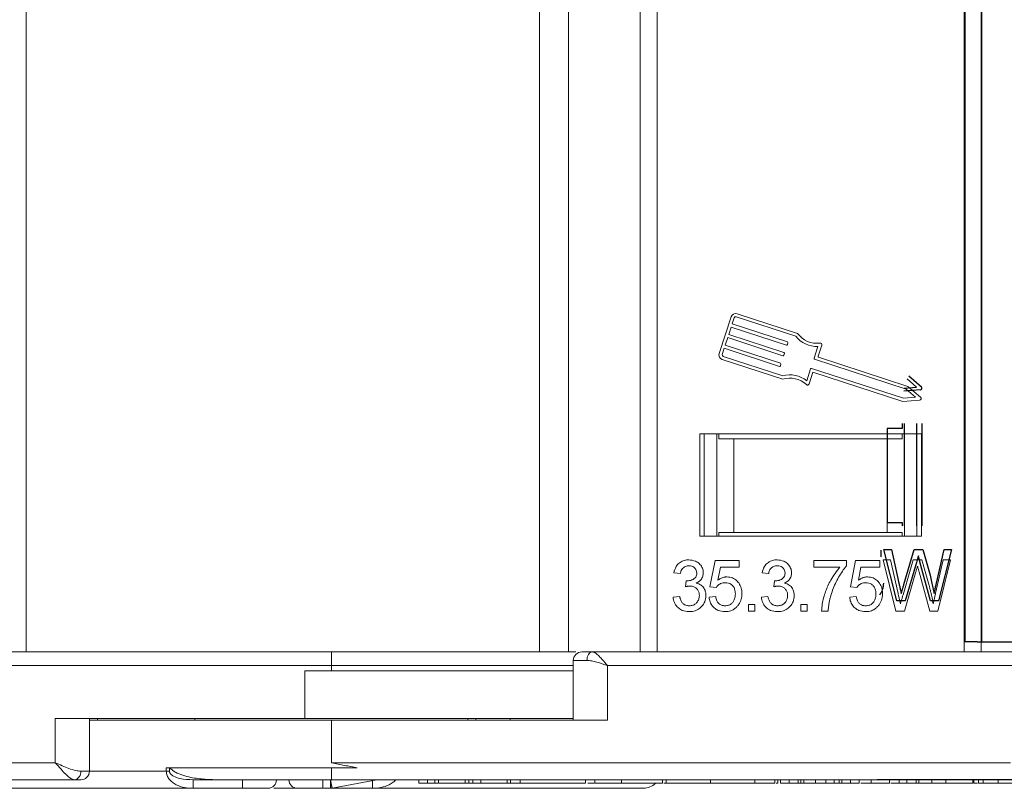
# Model space of a CAD drawing. Header units: millimetres. Extents: x 8853 to 11418, y 45 to 1005.
# Tile 171 of 256: x 10759 to 10817, y 263 to 308. Entities that reach past the tile are written whole.
import ezdxf

# ---------------------------------------------------------------- set-up
doc = ezdxf.new("R2010")
doc.units = ezdxf.units.MM

msp = doc.modelspace()

# ---------------------------------------------------------------- linework, layer by layer
at = {"color": 7, "linetype": 'Continuous', "lineweight": 15}
for p, q in [((10789.758, 346.171), (10789.758, 271.171)), ((10791.458, 271.171), (10791.458, 346.171)), ((10759.66, 344.529), (10759.66, 271.171)), ((10795.66, 344.529), (10795.66, 271.171)), ((10815.66, 344.529), (10815.66, 271.171)), ((10796.66, 343.61), (10796.66, 271.171)), ((10814.66, 271.171), (10814.66, 343.61)), ((10804.901, 289.849), (10801.359, 291.005)), ((10801.003, 290.824), (10800.304, 288.68)), ((10801.182, 290.766), (10801.065, 290.408)), ((10801.065, 290.408), (10804.303, 289.352)), ((10804.787, 289.688), (10801.3, 290.826)), ((10801.007, 290.23), (10800.861, 289.783)), ((10804.245, 289.173), (10801.007, 290.23)), ((10800.803, 289.605), (10800.657, 289.158)), ((10804.041, 288.548), (10800.803, 289.605)), ((10800.861, 289.783), (10804.099, 288.727)), ((10804.333, 289.293), (10804.304, 289.204)), ((10800.599, 288.979), (10800.482, 288.622)), ((10803.837, 287.923), (10800.599, 288.979)), ((10800.657, 289.158), (10803.895, 288.102)), ((10804.129, 288.668), (10804.1, 288.578)), ((10805.864, 288.398), (10806.089, 289.089)), ((10806.1, 288.519), (10806.311, 289.165)), ((10800.484, 288.325), (10804.027, 287.169)), ((10800.542, 288.504), (10804.029, 287.366)), ((10811.275, 286.583), (10805.894, 288.339)), ((10811.37, 286.75), (10806.131, 288.459)), ((10803.925, 288.042), (10803.896, 287.953)), ((10805.434, 287.082), (10805.66, 287.773)), ((10805.569, 286.89), (10805.794, 287.581)), ((10805.719, 287.803), (10811.1, 286.047)), ((10805.794, 287.581), (10811.078, 285.857)), ((10811.818, 286.109), (10811.275, 286.583)), ((10811.37, 286.75), (10812.108, 286.106)), ((10811.078, 285.857), (10812.055, 285.941)), ((10811.1, 286.047), (10811.818, 286.109)), ((10799.16, 283.971), (10812.16, 283.971)), ((10799.16, 277.971), (10799.16, 283.971)), ((10799.426, 283.971), (10799.426, 277.971)), ((10800.16, 283.971), (10800.16, 277.971)), ((10800.282, 283.671), (10800.282, 283.971)), ((10801.16, 283.671), (10800.282, 283.671)), ((10801.16, 278.171), (10801.16, 283.671)), ((10801.16, 283.671), (10810.16, 283.671)), ((10810.16, 283.671), (10810.16, 278.171)), ((10811.037, 283.671), (10810.16, 283.671)), ((10811.037, 283.971), (10811.037, 283.671)), ((10811.16, 277.971), (10811.16, 283.971)), ((10811.893, 277.971), (10811.893, 283.971)), ((10812.16, 283.971), (10812.16, 277.971)), ((10812.16, 277.971), (10799.16, 277.971)), ((10800.282, 277.971), (10800.282, 278.171)), ((10800.282, 278.171), (10801.16, 278.171)), ((10801.16, 278.171), (10810.16, 278.171)), ((10810.16, 278.171), (10811.037, 278.171)), ((10811.037, 278.171), (10811.037, 277.971)), ((10810.665, 273.571), (10809.91, 276.571)), ((10809.91, 276.571), (10810.346, 276.571)), ((10810.346, 276.571), (10810.792, 274.598)), ((10811.083, 274.524), (10811.676, 276.571)), ((10811.676, 276.571), (10812.185, 276.571)), ((10812.185, 276.571), (10812.613, 275.068)), ((10812.991, 274.61), (10813.434, 276.571)), ((10813.871, 276.571), (10813.115, 273.571)), ((10813.434, 276.571), (10813.871, 276.571)), ((10799.75, 274.994), (10800.058, 276.533)), ((10800.058, 276.533), (10801.481, 276.533)), ((10800.372, 276.148), (10800.22, 275.371)), ((10801.481, 276.148), (10800.372, 276.148)), ((10801.481, 276.533), (10801.481, 276.148)), ((10805.844, 276.148), (10805.844, 276.533)), ((10805.844, 276.533), (10807.767, 276.533)), ((10807.382, 276.148), (10805.844, 276.148)), ((10807.767, 276.533), (10807.767, 276.222)), ((10807.992, 274.994), (10808.3, 276.533)), ((10808.3, 276.533), (10809.723, 276.533)), ((10808.614, 276.148), (10808.461, 275.371)), ((10809.723, 276.148), (10808.614, 276.148)), ((10809.723, 276.533), (10809.723, 276.148)), ((10798.025, 275.764), (10797.64, 275.802)), ((10802.816, 275.802), (10803.201, 275.764)), ((10811.815, 275.816), (10811.166, 273.571)), ((10812.65, 273.571), (10812.023, 275.864)), ((10798.329, 274.994), (10798.369, 275.34)), ((10800.135, 274.956), (10799.75, 274.994)), ((10803.505, 274.994), (10803.545, 275.34)), ((10808.377, 274.956), (10807.992, 274.994)), ((10797.602, 274.379), (10797.986, 274.417)), ((10799.712, 274.379), (10800.096, 274.417)), ((10802.778, 274.379), (10803.162, 274.417)), ((10807.954, 274.379), (10808.338, 274.417)), ((10802.014, 273.956), (10802.399, 273.956)), ((10802.014, 273.571), (10802.014, 273.956)), ((10802.399, 273.956), (10802.399, 273.571)), ((10805.08, 273.571), (10805.08, 273.956)), ((10805.08, 273.956), (10805.465, 273.956)), ((10805.465, 273.956), (10805.465, 273.571)), ((10802.399, 273.571), (10802.014, 273.571)), ((10805.465, 273.571), (10805.08, 273.571)), ((10806.69, 273.571), (10806.305, 273.571)), ((10811.166, 273.571), (10810.665, 273.571)), ((10813.115, 273.571), (10812.65, 273.571)), ((10758.66, 271.171), (10759.374, 271.171)), ((10759.374, 271.171), (10777.562, 271.171)), ((10777.562, 270.371), (10777.562, 271.171)), ((10792.847, 271.171), (10795.945, 271.171)), ((10795.945, 271.171), (10796.66, 271.171)), ((10814.66, 271.171), (10796.66, 271.171)), ((10814.66, 271.171), (10815.374, 271.171)), ((10815.374, 271.171), (10833.562, 271.171)), ((10737.747, 270.371), (10777.562, 270.371)), ((10777.562, 270.371), (10777.562, 270.071)), ((10777.562, 270.371), (10791.747, 270.371)), ((10791.747, 270.671), (10791.747, 267.171)), ((10792.547, 270.671), (10791.747, 270.671)), ((10793.747, 270.371), (10833.562, 270.371)), ((10793.747, 267.171), (10793.747, 270.371)), ((10776, 270.071), (10776, 267.271)), ((10791.747, 270.071), (10776, 270.071)), ((10761.376, 267.271), (10761.376, 264.671)), ((10776, 267.271), (10761.376, 267.271)), ((10763.376, 264.171), (10763.376, 267.271)), ((10777.562, 267.171), (10763.376, 267.171)), ((10763.855, 267.271), (10763.855, 267.171)), ((10769.562, 267.271), (10769.562, 267.171)), ((10776, 267.271), (10791.747, 267.271)), ((10777.562, 264.671), (10777.562, 267.171)), ((10777.562, 267.171), (10793.747, 267.171)), ((10785.562, 267.171), (10785.562, 267.271)), ((10786.041, 267.271), (10786.041, 267.171)), ((10788.041, 267.171), (10788.041, 267.271)), ((10761.376, 264.671), (10721.562, 264.671)), ((10817.376, 264.671), (10777.562, 264.671)), ((10762.867, 264.171), (10763.376, 264.171)), ((10763.376, 264.171), (10767.879, 264.171)), ((10767.879, 264.371), (10779.079, 264.371)), ((10767.879, 264.171), (10767.879, 264.371)), ((10768.073, 264.171), (10767.879, 264.171)), ((10768.073, 264.171), (10768.073, 264.371)), ((10777.562, 263.671), (10777.562, 264.371)), ((10721.562, 263.671), (10762.495, 263.671)), ((10769.45, 263.671), (10769.45, 263.171)), ((10771.008, 263.671), (10769.45, 263.671)), ((10772.345, 263.671), (10772.345, 263.171)), ((10777.072, 263.171), (10777.072, 263.671)), ((10777.562, 263.671), (10818.495, 263.671)), ((10777.608, 263.18), (10780.229, 263.671)), ((10779.967, 263.671), (10779.967, 263.171)), ((10782.697, 263.671), (10782.697, 263.471)), ((10782.697, 263.471), (10783.19, 263.471)), ((10783.19, 263.671), (10783.19, 263.471)), ((10783.638, 263.671), (10783.638, 263.471)), ((10783.638, 263.471), (10783.811, 263.471)), ((10783.852, 263.671), (10783.852, 263.471)), ((10785.41, 263.471), (10783.852, 263.471)), ((10785.41, 263.671), (10785.41, 263.471)), ((10785.631, 263.671), (10785.631, 263.471)), ((10785.862, 263.671), (10785.862, 263.471)), ((10786.16, 263.471), (10786.245, 263.471)), ((10786.319, 263.671), (10786.319, 263.471)), ((10786.319, 263.471), (10787.878, 263.471)), ((10787.878, 263.671), (10787.878, 263.471)), ((10787.878, 263.471), (10788.071, 263.471)), ((10788.071, 263.671), (10788.071, 263.471)), ((10788.071, 263.471), (10788.627, 263.471)), ((10788.627, 263.671), (10788.627, 263.471)), ((10788.627, 263.471), (10792.458, 263.471)), ((10792.458, 263.671), (10792.458, 263.471)), ((10793.012, 263.671), (10793.012, 263.471)), ((10793.012, 263.471), (10794.57, 263.471)), ((10794.57, 263.671), (10794.57, 263.471)), ((10794.57, 263.471), (10796.973, 263.471)), ((10796.973, 263.671), (10796.973, 263.471)), ((10797.186, 263.671), (10797.186, 263.471)), ((10797.202, 263.671), (10797.202, 263.471)), ((10799.792, 263.671), (10799.792, 263.471)), ((10801.904, 263.471), (10803.564, 263.471)), ((10802.397, 263.671), (10802.397, 263.471)), ((10803.564, 263.671), (10803.564, 263.471)), ((10803.744, 263.671), (10803.744, 263.471)), ((10803.895, 263.671), (10803.895, 263.471)), ((10803.895, 263.471), (10804.405, 263.471)), ((10804.405, 263.671), (10804.405, 263.471)), ((10804.405, 263.471), (10804.925, 263.471)), ((10804.925, 263.671), (10804.925, 263.471)), ((10805.084, 263.671), (10805.084, 263.471)), ((10805.265, 263.671), (10805.265, 263.471)), ((10805.265, 263.471), (10805.956, 263.471)), ((10805.956, 263.671), (10805.956, 263.471)), ((10805.956, 263.471), (10806.55, 263.471)), ((10806.55, 263.671), (10806.55, 263.471)), ((10806.55, 263.471), (10807.05, 263.471)), ((10807.05, 263.671), (10807.05, 263.471)), ((10807.05, 263.471), (10807.139, 263.471)), ((10807.328, 263.671), (10807.328, 263.471)), ((10807.454, 263.471), (10807.491, 263.471)), ((10807.491, 263.671), (10807.491, 263.471)), ((10807.491, 263.471), (10808.007, 263.471)), ((10808.007, 263.671), (10808.007, 263.471)), ((10808.007, 263.471), (10808.517, 263.471)), ((10808.517, 263.671), (10808.517, 263.471)), ((10809.206, 263.471), (10809.206, 263.671)), ((10810.295, 263.671), (10810.295, 263.471)), ((10810.368, 263.471), (10810.851, 263.471)), ((10810.851, 263.471), (10810.851, 263.671)), ((10810.851, 263.471), (10811.3, 263.471)), ((10811.3, 263.671), (10811.3, 263.471)), ((10811.3, 263.471), (10811.825, 263.471)), ((10811.855, 263.671), (10811.855, 263.471)), ((10811.855, 263.471), (10812.016, 263.471)), ((10812.016, 263.671), (10812.016, 263.471)), ((10812.761, 263.671), (10812.761, 263.471)), ((10813.583, 263.671), (10813.583, 263.471)), ((10815.176, 263.671), (10815.176, 263.471)), ((10815.232, 263.671), (10815.232, 263.471)), ((10815.232, 263.471), (10815.441, 263.471)), ((10815.507, 263.671), (10815.507, 263.471)), ((10815.775, 263.671), (10815.775, 263.471)), ((10816.663, 263.471), (10816.663, 263.671)), ((10769.45, 263.171), (10772.345, 263.171)), ((10777.072, 263.171), (10779.967, 263.171))]:
    msp.add_line(p, q, dxfattribs=at)
at = {"color": 7, "linetype": 'Continuous', "lineweight": 25}
for p, q in [((10815.71, 271.771), (10815.71, 345.129)), ((10814.71, 344.21), (10814.71, 271.771)), ((10811.868, 286.709), (10811.325, 287.183)), ((10812.158, 286.706), (10811.42, 287.35)), ((10812.105, 286.541), (10811.128, 286.457)), ((10811.15, 286.647), (10811.868, 286.709)), ((10810.16, 284.271), (10810.16, 278.771)), ((10811.037, 284.271), (10810.16, 284.271)), ((10811.037, 284.571), (10811.037, 284.271)), ((10811.16, 278.571), (10811.16, 284.571)), ((10811.893, 278.571), (10811.893, 284.571)), ((10812.21, 278.571), (10812.21, 284.571)), ((10810.16, 278.771), (10811.037, 278.771)), ((10811.037, 278.771), (10811.037, 278.571)), ((10809.773, 277.133), (10809.773, 276.748)), ((10810.715, 274.171), (10809.96, 277.171)), ((10809.96, 277.171), (10810.396, 277.171)), ((10810.396, 277.171), (10810.842, 275.198)), ((10811.133, 275.124), (10811.726, 277.171)), ((10811.726, 277.171), (10812.235, 277.171)), ((10812.235, 277.171), (10812.663, 275.668)), ((10813.041, 275.21), (10813.484, 277.171)), ((10813.921, 277.171), (10813.165, 274.171)), ((10813.484, 277.171), (10813.921, 277.171)), ((10811.865, 276.416), (10811.216, 274.171)), ((10812.7, 274.171), (10812.073, 276.464)), ((10811.216, 274.171), (10810.715, 274.171)), ((10813.165, 274.171), (10812.7, 274.171)), ((10815.424, 271.771), (10814.71, 271.771)), ((10815.424, 271.771), (10833.562, 271.771)), ((10857.271, 263.671), (10809.562, 263.671))]:
    msp.add_line(p, q, dxfattribs=at)
at = {"color": 7, "linetype": 'Continuous', "lineweight": 15, "flags": 128}
msp.add_lwpolyline([(10792.547, 270.671), (10792.553, 270.769), (10792.57, 270.863), (10792.598, 270.949), (10792.635, 271.025), (10792.681, 271.087), (10792.733, 271.133), (10792.789, 271.162), (10792.847, 271.171)], dxfattribs=at)
at = {"color": 7, "linetype": 'Continuous', "lineweight": 15}
for centre, radius, start, end in [((10801.271, 290.737), 0.282, 71.9297, 161.9297), ((10801.271, 290.737), 0.094, 71.9297, 161.9297), ((10806.029, 290.672), 1.396, 216.11204, 277.44471), ((10804.288, 289.307), 0.047, 341.9297, 71.9297), ((10806.029, 290.672), 1.584, 218.37041, 272.16635), ((10806.222, 289.194), 0.094, 341.9297, 97.44471), ((10800.572, 288.593), 0.282, 161.9297, 251.9297), ((10804.084, 288.682), 0.047, 341.9297, 71.9297), ((10804.259, 289.218), 0.047, 251.9297, 341.9297), ((10800.572, 288.593), 0.094, 161.9297, 251.9297), ((10803.88, 288.057), 0.047, 341.9297, 71.9297), ((10804.055, 288.593), 0.047, 251.9297, 341.9297), ((10805.908, 288.384), 0.047, 161.9297, 251.9297), ((10806.145, 288.504), 0.047, 161.9297, 251.9297), ((10803.851, 287.968), 0.047, 251.9297, 341.9297), ((10805.704, 287.758), 0.047, 71.9297, 161.9297), ((10804.452, 285.839), 1.396, 46.41469, 107.74736), ((10804.452, 285.839), 1.584, 51.69305, 105.48899), ((10805.48, 286.919), 0.094, 226.41469, 341.9297), ((10812.046, 286.035), 0.094, 274.95116, 48.90824), ((10792.247, 270.671), 0.5, 90, 180), ((10762.42, 264.116), 0.451, 279.5202, 7.08135), ((10762.876, 264.171), 0.5, 270, 0), ((10773.845, 263.671), 0.5, 270, 0), ((10775.572, 263.671), 0.5, 180, 270), ((10797.689, 263.546), 20.177, 179.64505, 181.06495), ((10795.855, 264.171), 1, 270, 315.47936), ((10777.515, 263.671), 0.5, 270, 280.61966)]:
    msp.add_arc(centre, radius, start, end, dxfattribs=at)
at = {"color": 7, "linetype": 'Continuous', "lineweight": 25}
msp.add_arc((10812.096, 286.635), 0.094, 274.95116, 48.90824, dxfattribs=at)
at = {"color": 7, "linetype": 'Continuous', "lineweight": 15}
for points, knots in [([(10797.64, 275.802), (10797.675, 275.934), (10797.733, 276.155), (10797.946, 276.396), (10798.183, 276.531), (10798.384, 276.569), (10798.496, 276.571), (10798.518, 276.571)], [0, 0, 0, 0, 0.317224, 0.527348, 0.737548, 0.948132, 1, 1, 1, 1]), ([(10798.518, 276.571), (10798.652, 276.556), (10798.875, 276.531), (10799.142, 276.362), (10799.298, 276.155), (10799.365, 275.958), (10799.37, 275.843), (10799.371, 275.809)], [0, 0, 0, 0, 0.31604, 0.521255, 0.727841, 0.918246, 1, 1, 1, 1]), ([(10802.816, 275.802), (10802.851, 275.934), (10802.909, 276.155), (10803.122, 276.396), (10803.359, 276.531), (10803.56, 276.569), (10803.672, 276.571), (10803.694, 276.571)], [0, 0, 0, 0, 0.317224, 0.527348, 0.737548, 0.948132, 1, 1, 1, 1]), ([(10803.694, 276.571), (10803.828, 276.556), (10804.051, 276.531), (10804.318, 276.362), (10804.474, 276.155), (10804.541, 275.958), (10804.546, 275.843), (10804.547, 275.809)], [0, 0, 0, 0, 0.31604, 0.521255, 0.727841, 0.918246, 1, 1, 1, 1]), ([(10798.53, 276.225), (10798.462, 276.219), (10798.343, 276.209), (10798.195, 276.12), (10798.086, 275.988), (10798.042, 275.86), (10798.028, 275.778), (10798.025, 275.764)], [0, 0, 0, 0, 0.26847, 0.468995, 0.669856, 0.940289, 1, 1, 1, 1]), ([(10798.986, 275.796), (10798.981, 275.853), (10798.971, 275.963), (10798.88, 276.093), (10798.762, 276.182), (10798.641, 276.22), (10798.561, 276.224), (10798.53, 276.225)], [0, 0, 0, 0, 0.241872, 0.466389, 0.6563, 0.86642, 1, 1, 1, 1]), ([(10803.706, 276.225), (10803.638, 276.219), (10803.519, 276.209), (10803.371, 276.12), (10803.262, 275.988), (10803.218, 275.86), (10803.203, 275.778), (10803.201, 275.764)], [0, 0, 0, 0, 0.26847, 0.468995, 0.669856, 0.940289, 1, 1, 1, 1]), ([(10804.162, 275.796), (10804.157, 275.853), (10804.147, 275.963), (10804.056, 276.093), (10803.938, 276.182), (10803.817, 276.22), (10803.737, 276.224), (10803.706, 276.225)], [0, 0, 0, 0, 0.241872, 0.466389, 0.6563, 0.86642, 1, 1, 1, 1]), ([(10806.305, 273.571), (10806.316, 273.705), (10806.346, 274.094), (10806.522, 274.71), (10806.85, 275.459), (10807.191, 275.901), (10807.382, 276.148)], [0, 0, 0, 0, 0.141221, 0.412473, 0.671456, 1, 1, 1, 1]), ([(10807.767, 276.222), (10807.724, 276.17), (10807.638, 276.068), (10807.481, 275.846), (10807.303, 275.553), (10807.111, 275.183), (10806.946, 274.794), (10806.864, 274.523), (10806.823, 274.387)], [0, 0, 0, 0, 0.096269, 0.192865, 0.391303, 0.591, 0.794748, 1, 1, 1, 1]), ([(10811.815, 275.816), (10811.825, 275.849), (10811.844, 275.914), (10811.872, 276.012), (10811.901, 276.11), (10811.92, 276.176), (10811.929, 276.209)], [0, 0, 0, 0, 0.249999, 0.4999982, 0.7499954, 1, 1, 1, 1]), ([(10811.929, 276.209), (10811.933, 276.193), (10811.942, 276.161), (10811.96, 276.096), (10811.98, 276.023), (10812.002, 275.94), (10812.016, 275.889), (10812.023, 275.864)], [0, 0, 0, 0, 0.139865, 0.279703, 0.559326, 0.779667, 1, 1, 1, 1]), ([(10798.424, 275.336), (10798.521, 275.347), (10798.67, 275.363), (10798.838, 275.457), (10798.93, 275.554), (10798.979, 275.67), (10798.984, 275.753), (10798.986, 275.796)], [0, 0, 0, 0, 0.355638, 0.546568, 0.693978, 0.841492, 1, 1, 1, 1]), ([(10799.371, 275.809), (10799.365, 275.741), (10799.352, 275.593), (10799.237, 275.399), (10799.091, 275.277), (10798.995, 275.23), (10798.962, 275.214)], [0, 0, 0, 0, 0.263792, 0.581099, 0.854542, 1, 1, 1, 1]), ([(10800.22, 275.371), (10800.246, 275.391), (10800.298, 275.43), (10800.395, 275.486), (10800.511, 275.536), (10800.619, 275.562), (10800.701, 275.57), (10800.737, 275.571), (10800.754, 275.571)], [0, 0, 0, 0, 0.1682768, 0.3375977, 0.5743874, 0.8180629, 0.9087982, 1, 1, 1, 1]), ([(10800.754, 275.571), (10800.868, 275.56), (10801.077, 275.539), (10801.334, 275.364), (10801.521, 275.136), (10801.621, 274.867), (10801.631, 274.681), (10801.635, 274.6)], [0, 0, 0, 0, 0.230657, 0.42536, 0.619117, 0.832995, 1, 1, 1, 1]), ([(10803.6, 275.336), (10803.697, 275.347), (10803.846, 275.363), (10804.013, 275.457), (10804.105, 275.554), (10804.155, 275.67), (10804.16, 275.753), (10804.162, 275.796)], [0, 0, 0, 0, 0.355638, 0.546568, 0.693978, 0.841492, 1, 1, 1, 1]), ([(10804.547, 275.809), (10804.541, 275.741), (10804.528, 275.593), (10804.413, 275.399), (10804.267, 275.277), (10804.171, 275.23), (10804.138, 275.214)], [0, 0, 0, 0, 0.263792, 0.581099, 0.854542, 1, 1, 1, 1]), ([(10808.461, 275.371), (10808.487, 275.391), (10808.54, 275.43), (10808.636, 275.486), (10808.752, 275.536), (10808.861, 275.562), (10808.943, 275.57), (10808.978, 275.571), (10808.996, 275.571)], [0, 0, 0, 0, 0.1682768, 0.3375977, 0.5743874, 0.8180629, 0.9087982, 1, 1, 1, 1]), ([(10808.996, 275.571), (10809.11, 275.56), (10809.319, 275.539), (10809.575, 275.364), (10809.763, 275.136), (10809.863, 274.867), (10809.872, 274.681), (10809.877, 274.6)], [0, 0, 0, 0, 0.230657, 0.42536, 0.619117, 0.832995, 1, 1, 1, 1]), ([(10798.578, 275.035), (10798.561, 275.035), (10798.528, 275.034), (10798.482, 275.028), (10798.44, 275.021), (10798.403, 275.013), (10798.366, 275.004), (10798.341, 274.998), (10798.329, 274.994)], [0, 0, 0, 0, 0.197787, 0.396403, 0.546954, 0.697654, 0.848787, 1, 1, 1, 1]), ([(10798.369, 275.34), (10798.373, 275.34), (10798.382, 275.339), (10798.396, 275.338), (10798.41, 275.337), (10798.419, 275.336), (10798.424, 275.336)], [0, 0, 0, 0, 0.250087, 0.500185, 0.75003, 1, 1, 1, 1]), ([(10799.14, 274.477), (10799.135, 274.545), (10799.125, 274.672), (10799.03, 274.837), (10798.897, 274.958), (10798.737, 275.027), (10798.627, 275.033), (10798.578, 275.035)], [0, 0, 0, 0, 0.228302, 0.428376, 0.628316, 0.832201, 1, 1, 1, 1]), ([(10798.962, 275.214), (10799.059, 275.181), (10799.242, 275.119), (10799.426, 274.912), (10799.514, 274.689), (10799.521, 274.543), (10799.525, 274.474)], [0, 0, 0, 0, 0.300181, 0.56656, 0.794468, 1, 1, 1, 1]), ([(10800.648, 275.225), (10800.604, 275.223), (10800.516, 275.22), (10800.392, 275.185), (10800.287, 275.121), (10800.214, 275.058), (10800.165, 275), (10800.145, 274.971), (10800.135, 274.956)], [0, 0, 0, 0, 0.215669, 0.438311, 0.626337, 0.821904, 0.910592, 1, 1, 1, 1]), ([(10801.25, 274.577), (10801.244, 274.673), (10801.234, 274.829), (10801.133, 275.025), (10801.003, 275.147), (10800.833, 275.215), (10800.714, 275.222), (10800.648, 275.225)], [0, 0, 0, 0, 0.283054, 0.463078, 0.644303, 0.80492, 1, 1, 1, 1]), ([(10803.754, 275.035), (10803.737, 275.035), (10803.704, 275.034), (10803.658, 275.028), (10803.616, 275.021), (10803.579, 275.013), (10803.542, 275.004), (10803.517, 274.998), (10803.505, 274.994)], [0, 0, 0, 0, 0.197787, 0.396403, 0.546954, 0.697654, 0.848787, 1, 1, 1, 1]), ([(10803.545, 275.34), (10803.549, 275.34), (10803.558, 275.339), (10803.572, 275.338), (10803.586, 275.337), (10803.595, 275.336), (10803.6, 275.336)], [0, 0, 0, 0, 0.250087, 0.500185, 0.75003, 1, 1, 1, 1]), ([(10804.316, 274.477), (10804.311, 274.545), (10804.301, 274.672), (10804.206, 274.837), (10804.072, 274.958), (10803.913, 275.027), (10803.803, 275.033), (10803.754, 275.035)], [0, 0, 0, 0, 0.228302, 0.428376, 0.628316, 0.832201, 1, 1, 1, 1]), ([(10804.138, 275.214), (10804.235, 275.181), (10804.418, 275.119), (10804.602, 274.912), (10804.69, 274.689), (10804.697, 274.543), (10804.701, 274.474)], [0, 0, 0, 0, 0.300181, 0.56656, 0.794468, 1, 1, 1, 1]), ([(10808.89, 275.225), (10808.846, 275.223), (10808.758, 275.22), (10808.634, 275.185), (10808.529, 275.121), (10808.456, 275.058), (10808.407, 275), (10808.387, 274.971), (10808.377, 274.956)], [0, 0, 0, 0, 0.215669, 0.438311, 0.626337, 0.821904, 0.910592, 1, 1, 1, 1]), ([(10809.492, 274.577), (10809.486, 274.673), (10809.476, 274.829), (10809.375, 275.025), (10809.245, 275.147), (10809.075, 275.215), (10808.955, 275.222), (10808.89, 275.225)], [0, 0, 0, 0, 0.283054, 0.463078, 0.644303, 0.80492, 1, 1, 1, 1]), ([(10812.613, 275.068), (10812.63, 275.004), (10812.663, 274.874), (10812.721, 274.631), (10812.786, 274.337), (10812.83, 274.106), (10812.852, 273.991)], [0, 0, 0, 0, 0.181184, 0.362387, 0.681107, 1, 1, 1, 1]), ([(10798.535, 273.533), (10798.398, 273.546), (10798.161, 273.568), (10797.879, 273.76), (10797.694, 273.998), (10797.621, 274.221), (10797.605, 274.35), (10797.602, 274.379)], [0, 0, 0, 0, 0.292815, 0.5052387, 0.7172681, 0.9372488, 1, 1, 1, 1]), ([(10797.986, 274.417), (10798.01, 274.325), (10798.048, 274.179), (10798.165, 274.008), (10798.31, 273.911), (10798.447, 273.881), (10798.529, 273.879), (10798.549, 273.879)], [0, 0, 0, 0, 0.333295, 0.521794, 0.711762, 0.930457, 1, 1, 1, 1]), ([(10799.525, 274.474), (10799.512, 274.35), (10799.489, 274.122), (10799.3, 273.841), (10799.054, 273.641), (10798.783, 273.544), (10798.605, 273.536), (10798.535, 273.533)], [0, 0, 0, 0, 0.2415749, 0.4458686, 0.6495015, 0.861689, 1, 1, 1, 1]), ([(10798.549, 273.879), (10798.617, 273.883), (10798.745, 273.892), (10798.915, 273.981), (10799.043, 274.116), (10799.127, 274.287), (10799.136, 274.414), (10799.14, 274.477)], [0, 0, 0, 0, 0.2144126, 0.4057264, 0.5971115, 0.8009464, 1, 1, 1, 1]), ([(10800.644, 273.533), (10800.507, 273.544), (10800.276, 273.564), (10799.999, 273.743), (10799.818, 273.966), (10799.735, 274.192), (10799.717, 274.334), (10799.712, 274.379)], [0, 0, 0, 0, 0.291276, 0.491608, 0.691693, 0.901657, 1, 1, 1, 1]), ([(10800.096, 274.417), (10800.114, 274.332), (10800.144, 274.19), (10800.257, 274.02), (10800.391, 273.922), (10800.529, 273.883), (10800.613, 273.88), (10800.646, 273.879)], [0, 0, 0, 0, 0.306815, 0.504842, 0.704528, 0.881597, 1, 1, 1, 1]), ([(10800.646, 273.879), (10800.714, 273.884), (10800.84, 273.893), (10801.007, 273.979), (10801.131, 274.11), (10801.232, 274.311), (10801.243, 274.476), (10801.25, 274.577)], [0, 0, 0, 0, 0.194014, 0.361632, 0.529195, 0.708774, 1, 1, 1, 1]), ([(10801.405, 273.897), (10801.425, 273.924), (10801.465, 273.977), (10801.527, 274.087), (10801.586, 274.231), (10801.619, 274.38), (10801.633, 274.504), (10801.634, 274.568), (10801.635, 274.6)], [0, 0, 0, 0, 0.132054, 0.2650714, 0.5023813, 0.7463351, 0.8728185, 1, 1, 1, 1]), ([(10803.711, 273.533), (10803.574, 273.546), (10803.337, 273.568), (10803.055, 273.76), (10802.869, 273.998), (10802.797, 274.221), (10802.781, 274.35), (10802.778, 274.379)], [0, 0, 0, 0, 0.292815, 0.5052387, 0.7172681, 0.9372488, 1, 1, 1, 1]), ([(10803.162, 274.417), (10803.186, 274.325), (10803.224, 274.179), (10803.341, 274.008), (10803.486, 273.911), (10803.623, 273.881), (10803.705, 273.879), (10803.725, 273.879)], [0, 0, 0, 0, 0.333295, 0.521794, 0.711762, 0.930457, 1, 1, 1, 1]), ([(10804.701, 274.474), (10804.688, 274.35), (10804.665, 274.122), (10804.476, 273.841), (10804.23, 273.641), (10803.959, 273.544), (10803.781, 273.536), (10803.711, 273.533)], [0, 0, 0, 0, 0.241575, 0.445869, 0.649502, 0.861689, 1, 1, 1, 1]), ([(10803.725, 273.879), (10803.792, 273.883), (10803.92, 273.892), (10804.091, 273.981), (10804.219, 274.116), (10804.303, 274.287), (10804.312, 274.414), (10804.316, 274.477)], [0, 0, 0, 0, 0.214413, 0.405726, 0.597111, 0.800946, 1, 1, 1, 1]), ([(10806.823, 274.387), (10806.806, 274.322), (10806.772, 274.193), (10806.735, 273.992), (10806.707, 273.784), (10806.695, 273.642), (10806.69, 273.571)], [0, 0, 0, 0, 0.241668, 0.483902, 0.741663, 1, 1, 1, 1]), ([(10808.886, 273.533), (10808.749, 273.544), (10808.518, 273.564), (10808.241, 273.743), (10808.06, 273.966), (10807.976, 274.192), (10807.959, 274.334), (10807.954, 274.379)], [0, 0, 0, 0, 0.2912765, 0.4916078, 0.6916926, 0.9016572, 1, 1, 1, 1]), ([(10808.338, 274.417), (10808.356, 274.332), (10808.386, 274.19), (10808.498, 274.02), (10808.633, 273.922), (10808.771, 273.883), (10808.854, 273.88), (10808.888, 273.879)], [0, 0, 0, 0, 0.306815, 0.504842, 0.704528, 0.881597, 1, 1, 1, 1]), ([(10808.888, 273.879), (10808.956, 273.884), (10809.082, 273.893), (10809.249, 273.979), (10809.373, 274.11), (10809.474, 274.311), (10809.485, 274.476), (10809.492, 274.577)], [0, 0, 0, 0, 0.194014, 0.361632, 0.529195, 0.708774, 1, 1, 1, 1]), ([(10809.877, 274.6), (10809.876, 274.567), (10809.875, 274.5), (10809.863, 274.402), (10809.844, 274.305), (10809.81, 274.187), (10809.751, 274.045), (10809.682, 273.947), (10809.647, 273.897)], [0, 0, 0, 0, 0.132783, 0.26612, 0.393983, 0.522764, 0.757899, 1, 1, 1, 1]), ([(10810.792, 274.598), (10810.807, 274.533), (10810.829, 274.434), (10810.859, 274.3), (10810.883, 274.197), (10810.906, 274.094), (10810.921, 274.025), (10810.929, 273.991)], [0, 0, 0, 0, 0.3211144, 0.4908357, 0.660557, 0.8302785, 1, 1, 1, 1]), ([(10810.929, 273.991), (10810.938, 274.023), (10810.957, 274.087), (10810.991, 274.208), (10811.034, 274.353), (10811.067, 274.467), (10811.083, 274.524)], [0, 0, 0, 0, 0.180188, 0.360382, 0.680191, 1, 1, 1, 1]), ([(10812.852, 273.991), (10812.867, 274.056), (10812.889, 274.156), (10812.92, 274.292), (10812.944, 274.398), (10812.967, 274.504), (10812.983, 274.574), (10812.991, 274.61)], [0, 0, 0, 0, 0.31521, 0.486407, 0.657605, 0.828802, 1, 1, 1, 1]), ([(10801.405, 273.897), (10801.365, 273.85), (10801.284, 273.753), (10801.137, 273.651), (10800.984, 273.581), (10800.852, 273.549), (10800.738, 273.535), (10800.675, 273.533), (10800.644, 273.533)], [0, 0, 0, 0, 0.211748, 0.431084, 0.605762, 0.785965, 0.89257, 1, 1, 1, 1]), ([(10809.647, 273.897), (10809.607, 273.85), (10809.526, 273.753), (10809.379, 273.651), (10809.226, 273.581), (10809.094, 273.549), (10808.98, 273.535), (10808.917, 273.533), (10808.886, 273.533)], [0, 0, 0, 0, 0.2117476, 0.4310836, 0.6057615, 0.7859652, 0.8925705, 1, 1, 1, 1]), ([(10777.562, 271.171), (10779.037, 271.171), (10782.076, 271.171), (10785.81, 271.171), (10788.702, 271.171), (10790.563, 271.171), (10791.54, 271.171), (10791.897, 271.171)], [0, 0, 0, 0, 0.2870485, 0.5912911, 0.749923, 0.9085891, 1, 1, 1, 1]), ([(10792.847, 271.171), (10792.759, 271.171), (10792.582, 271.171), (10792.396, 271.171), (10792.27, 271.171), (10792.255, 271.171), (10792.247, 271.171)], [0, 0, 0, 0, 0.250098, 0.500005, 0.750098, 1, 1, 1, 1]), ([(10792.847, 271.171), (10792.905, 271.158), (10793.029, 271.131), (10793.24, 270.945), (10793.485, 270.687), (10793.65, 270.488), (10793.747, 270.371)], [0, 0, 0, 0, 0.234585, 0.49913, 0.707189, 1, 1, 1, 1]), ([(10792.547, 270.671), (10792.639, 270.665), (10792.823, 270.651), (10793.223, 270.546), (10793.538, 270.441), (10793.747, 270.371)], [0, 0, 0, 0, 0.250684, 0.500439, 1, 1, 1, 1]), ([(10761.376, 264.671), (10761.646, 264.555), (10762.064, 264.374), (10762.563, 264.203), (10762.772, 264.181), (10762.867, 264.171)], [0, 0, 0, 0, 0.498405, 0.772925, 1, 1, 1, 1]), ([(10762.495, 263.671), (10762.427, 263.688), (10762.283, 263.724), (10762.004, 263.974), (10761.694, 264.304), (10761.483, 264.549), (10761.376, 264.671)], [0, 0, 0, 0, 0.234359, 0.498216, 0.748481, 1, 1, 1, 1]), ([(10779.079, 264.371), (10778.831, 264.42), (10778.46, 264.492), (10777.965, 264.591), (10777.707, 264.642), (10777.572, 264.669), (10777.562, 264.671)], [0, 0, 0, 0, 0.489561, 0.734535, 0.979561, 1, 1, 1, 1]), ([(10769.45, 263.171), (10769.282, 263.18), (10768.945, 263.198), (10768.534, 263.334), (10768.242, 263.512), (10768.051, 263.691), (10767.909, 263.911), (10767.889, 264.087), (10767.879, 264.171)], [0, 0, 0, 0, 0.250002, 0.499232, 0.632954, 0.75004, 0.88072, 1, 1, 1, 1]), ([(10769.45, 263.671), (10769.191, 263.683), (10768.801, 263.7), (10768.364, 263.841), (10768.169, 263.97), (10768.098, 264.063), (10768.076, 264.126), (10768.074, 264.156), (10768.073, 264.171)], [0, 0, 0, 0, 0.498425, 0.748704, 0.873574, 0.94108, 0.971006, 1, 1, 1, 1]), ([(10768.093, 264.371), (10768.14, 264.323), (10768.236, 264.225), (10768.489, 264.069), (10768.854, 263.922), (10769.439, 263.778), (10770.162, 263.686), (10770.725, 263.676), (10771.008, 263.671)], [0, 0, 0, 0, 0.065491, 0.133589, 0.289109, 0.448973, 0.722973, 1, 1, 1, 1]), ([(10777.512, 263.671), (10777.52, 263.63), (10777.534, 263.555), (10777.557, 263.433), (10777.577, 263.333), (10777.591, 263.258), (10777.603, 263.197), (10777.606, 263.186), (10777.608, 263.18)], [0, 0, 0, 0, 0.158364, 0.294648, 0.500171, 0.631321, 0.75836, 1, 1, 1, 1]), ([(10781.332, 263.671), (10781.282, 263.62), (10781.168, 263.503), (10780.881, 263.336), (10780.472, 263.198), (10780.136, 263.18), (10779.967, 263.171)], [0, 0, 0, 0, 0.1407606, 0.3220762, 0.6598387, 1, 1, 1, 1]), ([(10783.19, 263.471), (10783.198, 263.471), (10783.209, 263.471), (10783.308, 263.471), (10783.415, 263.471), (10783.532, 263.471), (10783.606, 263.471), (10783.638, 263.471)], [0, 0, 0, 0, 0.441322, 0.598348, 0.756856, 0.895495, 1, 1, 1, 1]), ([(10785.631, 263.471), (10785.585, 263.471), (10785.493, 263.471), (10785.436, 263.471), (10785.415, 263.471), (10785.412, 263.471), (10785.41, 263.471)], [0, 0, 0, 0, 0.243238, 0.486568, 0.742114, 1, 1, 1, 1]), ([(10785.862, 263.471), (10785.832, 263.471), (10785.781, 263.471), (10785.706, 263.471), (10785.66, 263.471), (10785.635, 263.471), (10785.631, 263.471)], [0, 0, 0, 0, 0.364246, 0.622323, 0.945339, 1, 1, 1, 1]), ([(10786.319, 263.471), (10786.316, 263.471), (10786.311, 263.471), (10786.253, 263.471), (10786.177, 263.471), (10786.079, 263.471), (10785.971, 263.471), (10785.896, 263.471), (10785.862, 263.471)], [0, 0, 0, 0, 0.3727162, 0.5486281, 0.6836918, 0.7935027, 0.903383, 1, 1, 1, 1]), ([(10785.94, 263.471), (10785.971, 263.471), (10786.043, 263.471), (10786.118, 263.471), (10786.16, 263.471)], [0, 0, 0, 0, 0.430341, 1, 1, 1, 1]), ([(10792.596, 263.471), (10792.642, 263.471), (10792.795, 263.471), (10792.903, 263.471), (10792.979, 263.471)], [0, 0, 0, 0, 0.3032154, 1, 1, 1, 1]), ([(10797.047, 263.471), (10797.059, 263.471), (10797.133, 263.471), (10797.175, 263.471), (10797.183, 263.471), (10797.186, 263.471)], [0, 0, 0, 0, 0.116908, 0.707952, 1, 1, 1, 1]), ([(10797.186, 263.471), (10797.196, 263.471), (10797.268, 263.471), (10797.344, 263.471), (10797.358, 263.471), (10797.365, 263.471)], [0, 0, 0, 0, 0.071274, 0.507862, 1, 1, 1, 1]), ([(10797.202, 263.471), (10797.206, 263.471), (10797.217, 263.471), (10797.364, 263.471), (10797.76, 263.471), (10798.33, 263.471), (10799.032, 263.471), (10799.53, 263.471), (10799.792, 263.471)], [0, 0, 0, 0, 0.096905, 0.2925, 0.46579, 0.639193, 0.810645, 1, 1, 1, 1]), ([(10799.792, 263.471), (10799.925, 263.471), (10800.394, 263.471), (10801.096, 263.471), (10801.768, 263.471), (10802.206, 263.471), (10802.38, 263.471), (10802.393, 263.471), (10802.397, 263.471)], [0, 0, 0, 0, 0.0972635, 0.3419838, 0.5130447, 0.6843019, 0.8923804, 1, 1, 1, 1]), ([(10803.65, 263.471), (10803.676, 263.471), (10803.739, 263.471), (10803.742, 263.471), (10803.744, 263.471)], [0, 0, 0, 0, 0.4284373, 1, 1, 1, 1]), ([(10804.925, 263.471), (10804.939, 263.471), (10804.969, 263.471), (10805.01, 263.471), (10805.049, 263.471), (10805.072, 263.471), (10805.084, 263.471)], [0, 0, 0, 0, 0.275241, 0.550482, 0.775241, 1, 1, 1, 1]), ([(10805.084, 263.471), (10805.103, 263.471), (10805.14, 263.471), (10805.189, 263.471), (10805.23, 263.471), (10805.253, 263.471), (10805.265, 263.471)], [0, 0, 0, 0, 0.308896, 0.617792, 0.808896, 1, 1, 1, 1]), ([(10807.05, 263.471), (10807.082, 263.471), (10807.133, 263.471), (10807.196, 263.471), (10807.243, 263.471), (10807.287, 263.471), (10807.314, 263.471), (10807.328, 263.471)], [0, 0, 0, 0, 0.310606, 0.482888, 0.655191, 0.82758, 1, 1, 1, 1]), ([(10807.328, 263.471), (10807.343, 263.471), (10807.372, 263.471), (10807.414, 263.471), (10807.453, 263.471), (10807.478, 263.471), (10807.491, 263.471)], [0, 0, 0, 0, 0.27018, 0.54036, 0.770179, 1, 1, 1, 1]), ([(10808.598, 263.471), (10808.607, 263.471), (10808.713, 263.471), (10808.932, 263.471), (10809.131, 263.471), (10809.206, 263.471)], [0, 0, 0, 0, 0.052427, 0.639724, 1, 1, 1, 1]), ([(10809.206, 263.471), (10809.342, 263.471), (10809.593, 263.471), (10809.916, 263.471), (10810.148, 263.471), (10810.263, 263.471), (10810.287, 263.471), (10810.295, 263.471)], [0, 0, 0, 0, 0.249595, 0.46063, 0.671469, 0.886859, 1, 1, 1, 1]), ([(10812.016, 263.471), (10812.079, 263.471), (10812.205, 263.471), (10812.359, 263.471), (10812.482, 263.471), (10812.577, 263.471), (10812.67, 263.471), (10812.731, 263.471), (10812.761, 263.471)], [0, 0, 0, 0, 0.237022, 0.475091, 0.605871, 0.736859, 0.868386, 1, 1, 1, 1]), ([(10812.761, 263.471), (10812.822, 263.471), (10812.945, 263.471), (10813.11, 263.471), (10813.249, 263.471), (10813.359, 263.471), (10813.471, 263.471), (10813.545, 263.471), (10813.583, 263.471)], [0, 0, 0, 0, 0.236029, 0.474761, 0.60501, 0.7357, 0.867655, 1, 1, 1, 1]), ([(10813.583, 263.471), (10813.717, 263.471), (10814.019, 263.471), (10814.458, 263.471), (10814.827, 263.471), (10815.116, 263.471), (10815.153, 263.471), (10815.176, 263.471)], [0, 0, 0, 0, 0.150098, 0.337156, 0.525352, 0.708308, 1, 1, 1, 1]), ([(10815.775, 263.471), (10815.736, 263.471), (10815.658, 263.471), (10815.577, 263.471), (10815.526, 263.471), (10815.509, 263.471), (10815.507, 263.471), (10815.507, 263.471)], [0, 0, 0, 0, 0.228036, 0.461347, 0.689746, 0.923403, 1, 1, 1, 1]), ([(10816.663, 263.471), (10816.596, 263.471), (10816.461, 263.471), (10816.263, 263.471), (10816.076, 263.471), (10815.938, 263.471), (10815.84, 263.471), (10815.796, 263.471), (10815.775, 263.471)], [0, 0, 0, 0, 0.195914, 0.39631, 0.592972, 0.797743, 0.898464, 1, 1, 1, 1]), ([(10816.663, 263.471), (10816.799, 263.471), (10817.045, 263.471), (10817.364, 263.471), (10817.591, 263.471), (10817.714, 263.471), (10817.74, 263.471), (10817.75, 263.471)], [0, 0, 0, 0, 0.2483792, 0.4510276, 0.6537324, 0.857674, 1, 1, 1, 1]), ([(10753.562, 263.171), (10753.612, 263.171), (10753.714, 263.171), (10754.552, 263.171), (10755.921, 263.171), (10757.851, 263.171), (10760.265, 263.171), (10763.075, 263.171), (10766.143, 263.171), (10768.361, 263.171), (10769.45, 263.171)], [0, 0, 0, 0, 0.119843, 0.244, 0.371208, 0.5, 0.628792, 0.756, 0.880157, 1, 1, 1, 1]), ([(10772.345, 263.171), (10772.533, 263.171), (10772.825, 263.171), (10773.174, 263.171), (10773.413, 263.171), (10773.607, 263.171), (10773.794, 263.171), (10773.825, 263.171), (10773.845, 263.171)], [0, 0, 0, 0, 0.239443, 0.369607, 0.5, 0.630164, 0.760557, 1, 1, 1, 1]), ([(10774.195, 263.171), (10774.384, 263.171), (10775.391, 263.171), (10776.563, 263.171), (10777.515, 263.171)], [0, 0, 0, 0, 0.1875557, 1, 1, 1, 1]), ([(10779.967, 263.171), (10781.056, 263.171), (10783.274, 263.171), (10786.342, 263.171), (10789.152, 263.171), (10791.566, 263.171), (10793.496, 263.171), (10794.865, 263.171), (10795.703, 263.171), (10795.805, 263.171), (10795.855, 263.171)], [0, 0, 0, 0, 0.1198431, 0.2439998, 0.3712085, 0.5, 0.6287915, 0.7560002, 0.8801569, 1, 1, 1, 1])]:
    msp.add_open_spline(points, degree=3, knots=knots, dxfattribs=at)
at = {"color": 7, "linetype": 'Continuous', "lineweight": 25}
for points, knots in [([(10811.979, 276.809), (10811.97, 276.776), (10811.946, 276.694), (10811.908, 276.563), (10811.879, 276.465), (10811.865, 276.416)], [0, 0, 0, 0, 0.249996, 0.624999, 1, 1, 1, 1]), ([(10812.073, 276.464), (10812.064, 276.496), (10812.047, 276.56), (10812.015, 276.675), (10811.993, 276.758), (10811.979, 276.809)], [0, 0, 0, 0, 0.279631, 0.55927, 1, 1, 1, 1]), ([(10812.663, 275.668), (10812.696, 275.539), (10812.757, 275.296), (10812.836, 274.937), (10812.88, 274.706), (10812.902, 274.591)], [0, 0, 0, 0, 0.362383, 0.681105, 1, 1, 1, 1]), ([(10809.927, 275.2), (10809.924, 275.133), (10809.918, 275.002), (10809.861, 274.756), (10809.761, 274.599), (10809.697, 274.497)], [0, 0, 0, 0, 0.2664977, 0.5234579, 1, 1, 1, 1]), ([(10810.842, 275.198), (10810.857, 275.133), (10810.887, 275), (10810.933, 274.797), (10810.963, 274.66), (10810.979, 274.591)], [0, 0, 0, 0, 0.321114, 0.660557, 1, 1, 1, 1]), ([(10810.979, 274.591), (10810.997, 274.655), (10811.032, 274.776), (10811.084, 274.953), (10811.117, 275.067), (10811.133, 275.124)], [0, 0, 0, 0, 0.36038, 0.68019, 1, 1, 1, 1]), ([(10812.902, 274.591), (10812.916, 274.656), (10812.947, 274.791), (10812.994, 274.998), (10813.025, 275.139), (10813.041, 275.21)], [0, 0, 0, 0, 0.31521, 0.657605, 1, 1, 1, 1])]:
    msp.add_open_spline(points, degree=3, knots=knots, dxfattribs=at)
at = {"color": 7, "linetype": 'Continuous', "lineweight": 15}
for points in [[(10762.876, 263.671), (10762.859, 263.671), (10762.824, 263.671), (10762.604, 263.671), (10762.495, 263.671)], [(10777.562, 263.671), (10776.454, 263.671), (10774.237, 263.671), (10772.084, 263.671), (10771.008, 263.671)]]:
    msp.add_open_spline(points, degree=3, dxfattribs=at)

doc.saveas('drawing.dxf')
